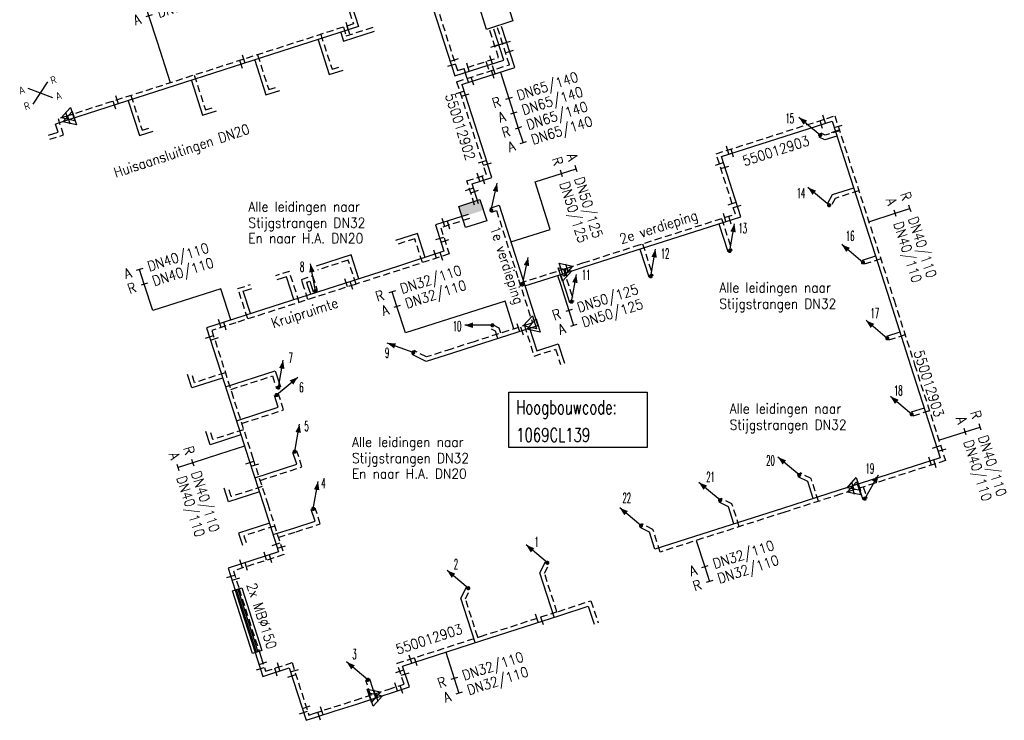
# Model space of a CAD drawing. Header units: millimetres. Extents: x 0 to 118212815, y 0 to 488348790.
# Tile 16 of 143: x 114782233 to 114871092, y 485715345 to 485778570. Entities that reach past the tile are written whole.
import ezdxf
from ezdxf.enums import TextEntityAlignment as Align

# ---------------------------------------------------------------- set-up
doc = ezdxf.new("R2010")
doc.units = ezdxf.units.MM
doc.header["$LTSCALE"] = 200
doc.linetypes.add('HIDDEN2', pattern=[4.7625, 3.175, -1.5875])
for name, color, linetype in [('WW-C-hoogbouw', 7, 'Continuous'), ('WW-C-KAST', 7, 'Continuous'), ('WW-C-kastWM', 7, 'Continuous'), ('WW-C-mof', 7, 'Continuous'), ('WW-C-stijgstrang', 7, 'Continuous'), ('WW-C-VERLOOP', 7, 'Continuous'), ('WW-I-diam', 7, 'Continuous'), ('WW-I-info', 7, 'Continuous'), ('WW-I-leidingkruis', 7, 'Continuous'), ('WW-I-mantelbuis', 7, 'Continuous'), ('WW-L-aanvoer', 3, 'Continuous'), ('WW-L-mantelbuis', 3, 'Continuous'), ('WW-L-retour', 3, 'HIDDEN2')]:
    doc.layers.add(name, color=color, linetype=linetype)
doc.styles.add('DIN17', font='ROMANS.SHX', dxfattribs={"width": 0.9})
doc.styles.add('ISOCP', font='ISOCP.SHX')

# ---------------------------------------------------------------- blocks, each defined once
blk = doc.blocks.new('LR-mof')
at = {"color": 0, "linetype": 'ByBlock', "lineweight": -2}
blk.add_line((0, -0.75), (0, 0.75), dxfattribs=at)
blk = doc.blocks.new('LR-ldkruis')
at = {"color": 0, "linetype": 'ByBlock', "lineweight": -2}
for p, q in [((2.5, 2), (-2.5, -2)), ((-2.5, 2), (2.5, -2))]:
    blk.add_line(p, q, dxfattribs=at)
at = {"color": 0, "linetype": 'ByBlock', "lineweight": -2, "style": 'ISOCP'}
for tag, p in [('*1', (-4, 2)), ('*3', (4, 2)), ('*2', (-4, -2)), ('*4', (4, -2))]:
    blk.add_attdef(tag, text='', height=1.8, dxfattribs=at).set_placement(p, align=Align.MIDDLE)
blk = doc.blocks.new('LR-VERL')
at = {"color": 0, "linetype": 'ByBlock', "lineweight": -2}
blk.add_lwpolyline([(1.08, 0), (-1.08, -1.25), (-1.08, 1.25)], close=True, dxfattribs=at)
blk = doc.blocks.new('LR-DIAB2')
at = {"color": 0, "linetype": 'Continuous', "lineweight": -3}
blk.add_line((0, 5), (0, 7.8), dxfattribs=at)
at = {"color": 0, "lineweight": -3}
blk.add_line((0, 0), (0, 5), dxfattribs=at)
for points in [[(0.61, 7.8), (0, 7.8), (-0.61, 7.8)], [(0.61, 5), (0, 5), (-0.61, 5)]]:
    blk.add_lwpolyline(points, dxfattribs=at)
at = {"color": 1, "lineweight": -3, "style": 'DIN17', "width": 0.9}
for tag, p in [('*1', (-1.61, 7.8)), ('*2', (-1.61, 5.02))]:
    blk.add_attdef(tag, text='', height=1.8, dxfattribs=at).set_placement(p, align=Align.MIDDLE_RIGHT)
for tag, p in [('*11', (1.61, 7.8)), ('*12', (1.61, 5))]:
    blk.add_attdef(tag, text='', height=1.8, dxfattribs=at).set_placement(p, align=Align.MIDDLE_LEFT)
blk = doc.blocks.new('LR-styg')
at = {"color": 0, "lineweight": -3}
blk.add_line((0, 0), (2.5, 4.33), dxfattribs=at)
at = {"color": 0, "lineweight": -3, "const_width": 0.375}
blk.add_lwpolyline([(-0.19, 0, 1), (0.19, 0, 1)], format="xyb", close=True, dxfattribs=at)
at = {"color": 0, "lineweight": -3}
blk.add_solid([(2.5, 4.33), (1.32, 3.28), (2.18, 2.78)], dxfattribs=at)
at = {"color": 7, "linetype": 'ByBlock', "lineweight": -2, "style": 'DIN17', "width": 0.5}
blk.add_attdef('*1', text='', height=1.8, dxfattribs=at).set_placement((0, -2.5), align=Align.MIDDLE)
blk = doc.blocks.new('LR-DIAO2')
at = {"color": 0, "lineweight": -3}
blk.add_line((0, 0), (0, -5), dxfattribs=at)
at = {"color": 0, "linetype": 'Continuous', "lineweight": -3}
blk.add_line((0, -5), (0, -7.8), dxfattribs=at)
at = {"color": 0, "lineweight": -3}
for points in [[(0.61, -5), (0, -5), (-0.61, -5)], [(0.61, -7.8), (0, -7.8), (-0.61, -7.8)]]:
    blk.add_lwpolyline(points, dxfattribs=at)
at = {"color": 1, "lineweight": -3, "style": 'DIN17', "width": 0.9}
for tag, p in [('*1', (-1.61, -5)), ('*2', (-1.61, -7.78))]:
    blk.add_attdef(tag, text='', height=1.8, dxfattribs=at).set_placement(p, align=Align.MIDDLE_RIGHT)
for tag, p in [('*11', (1.61, -5)), ('*12', (1.61, -7.8))]:
    blk.add_attdef(tag, text='', height=1.8, dxfattribs=at).set_placement(p, align=Align.MIDDLE_LEFT)
blk = doc.blocks.new('LR-DIAO4')
at = {"color": 0, "lineweight": -3}
blk.add_line((0, 0), (0, -5), dxfattribs=at)
at = {"color": 0, "linetype": 'Continuous', "lineweight": -3}
for p, q in [((0, -5), (0, -7.8)), ((0, -7.8), (0, -10.6)), ((0, -10.6), (0, -13.4))]:
    blk.add_line(p, q, dxfattribs=at)
at = {"color": 0, "lineweight": -3}
for points in [[(0.61, -5), (0, -5), (-0.61, -5)], [(0.61, -7.8), (0, -7.8), (-0.61, -7.8)], [(0.61, -10.6), (0, -10.6), (-0.61, -10.6)], [(0.61, -13.4), (0, -13.4), (-0.61, -13.4)]]:
    blk.add_lwpolyline(points, dxfattribs=at)
at = {"color": 1, "lineweight": -3, "style": 'DIN17', "width": 0.9}
for tag, p in [('*1', (-1.61, -5)), ('*2', (-1.61, -7.78)), ('*3', (-1.61, -10.58)), ('*4', (-1.61, -13.38))]:
    blk.add_attdef(tag, text='', height=1.8, dxfattribs=at).set_placement(p, align=Align.MIDDLE_RIGHT)
for tag, p in [('*11', (1.61, -5)), ('*12', (1.61, -7.8)), ('*13', (1.61, -10.6)), ('*14', (1.61, -13.4))]:
    blk.add_attdef(tag, text='', height=1.8, dxfattribs=at).set_placement(p, align=Align.MIDDLE_LEFT)
blk = doc.blocks.new('LR-hoogb')
at = {"color": 0, "linetype": 'ByBlock', "lineweight": -3}
blk.add_lwpolyline([(-12.5, 5), (12.5, 5), (12.5, -5), (-12.5, -5)], close=True, dxfattribs=at)
at = {"color": 7, "linetype": 'Continuous', "lineweight": -3, "style": 'DIN17', "width": 0.7}
blk.add_text('Hoogbouwcode:', height=2.5, dxfattribs=at).set_placement((-11.15, 1))
at = {"color": 0, "linetype": 'ByBlock', "lineweight": -3, "style": 'DIN17', "width": 0.7}
for tag, p in [('*1', (-11.15, -4)), ('*2', (-11.15, -9))]:
    blk.add_attdef(tag, p, '', height=2.5, dxfattribs=at)
blk = doc.blocks.new('LR-kast')
at = {"color": 0, "linetype": 'ByBlock', "lineweight": -3}
blk.add_lwpolyline([(-2.5, 2), (2.5, 2), (2.5, -2), (-2.5, -2)], close=True, dxfattribs=at)
at = {"color": 7, "linetype": 'ByBlock', "lineweight": -3, "style": 'DIN17', "width": 0.7}
for tag, p in [('*1', (0, 5)), ('*2', (0, -5))]:
    blk.add_attdef(tag, text='', height=2.5, dxfattribs=at).set_placement(p, align=Align.MIDDLE)
at = {"color": 0, "linetype": 'ByBlock', "lineweight": -2, "style": 'DIN17', "width": 0.3, "flags": 1}
for tag, p in [('OCODE', (5, 1.25)), ('NCODE', (10, 1.25)), ('BC', (15, 1.25)), ('RK', (20, 1.25)), ('ST', (5, -1.25)), ('VCODE', (10, -1.25)), ('NIVO', (15, -1.25)), ('IMM', (20, -1.25))]:
    blk.add_attdef(tag, text='', height=1.8, dxfattribs=at).set_placement(p, align=Align.MIDDLE)
blk = doc.blocks.new('LR-kastWM')
at = {"color": 0, "linetype": 'ByBlock', "lineweight": -3}
blk.add_lwpolyline([(-2, 2), (2, 2), (2, -2), (-2, -2)], close=True, dxfattribs=at)
at = {"color": 0}
blk.add_solid([(-2, -2), (0, -2), (-2, 2), (0, 2)], dxfattribs=at)
at = {"color": 7, "linetype": 'ByBlock', "lineweight": -3, "style": 'DIN17', "width": 0.7}
for tag, p in [('*1', (0, 5)), ('*2', (0, -5))]:
    blk.add_attdef(tag, text='', height=2.5, dxfattribs=at).set_placement(p, align=Align.MIDDLE)
at = {"color": 0, "linetype": 'ByBlock', "lineweight": -2, "style": 'DIN17', "width": 0.3, "flags": 1}
for tag, p in [('OCODE', (4.5, 1.25)), ('NCODE', (9.5, 1.25)), ('BC', (14.5, 1.25)), ('RK', (19.5, 1.25)), ('ST', (4.5, -1.25)), ('VCODE', (9.5, -1.25)), ('NIVO', (14.5, -1.25)), ('IMM', (19.5, -1.25))]:
    blk.add_attdef(tag, text='', height=1.8, dxfattribs=at).set_placement(p, align=Align.MIDDLE)
blk = doc.blocks.new('LR-hyp')
at = {"color": 7, "linetype": 'ByBlock', "lineweight": -3, "style": 'DIN17', "width": 0.9}
blk.add_attdef('*1', text='', height=1.8, dxfattribs=at).set_placement((0, 0), align=Align.MIDDLE)
at = {"color": 7, "linetype": 'ByBlock', "lineweight": -2, "style": 'DIN17', "width": 0.9, "flags": 1}
blk.add_attdef('*2', text='', height=1.8, dxfattribs=at).set_placement((0, -5), align=Align.MIDDLE)

msp = doc.modelspace()

# ---------------------------------------------------------------- linework, layer by layer
at = {"layer": 'WW-I-diam'}
msp.add_line((114795839, 485772877), (114794664, 485776528), dxfattribs=at)
at = {"layer": 'WW-I-diam', "lineweight": -3}
for p, q in [((114830108, 485759650), (114828740, 485763932)), ((114826566, 485758516), (114830108, 485759650)), ((114830782, 485755493), (114831037, 485754697)), ((114800381, 485754288), (114794236, 485752316)), ((114801284, 485751474), (114800381, 485754288)), ((114826034, 485753183), (114817041, 485750297)), ((114826841, 485750667), (114826034, 485753183)), ((114802526, 485740079), (114800253, 485739347))]:
    msp.add_line(p, q, dxfattribs=at)
at = {"layer": 'WW-L-aanvoer', "lineweight": -3}
for p, q in [((114811122, 485805789), (114821499, 485773495)), ((114845567, 485766220), (114855552, 485769411)), ((114855552, 485769411), (114860781, 485753134)), ((114854903, 485767727), (114854393, 485767979)), ((114855983, 485768070), (114854903, 485767727)), ((114847305, 485760782), (114845567, 485766220)), ((114857490, 485763380), (114855561, 485762760)), ((114855561, 485762760), (114855114, 485761915)), ((114824703, 485761569), (114825505, 485761826)), ((114825505, 485761826), (114827610, 485755250)), ((114822712, 485760993), (114819758, 485760043)), ((114839681, 485758346), (114847305, 485760782)), ((114819758, 485760043), (114820520, 485757674)), ((114845336, 485760153), (114846134, 485757638)), ((114818131, 485759280), (114816140, 485758639)), ((114818826, 485757123), (114818131, 485759280)), ((114837869, 485757758), (114839681, 485758346)), ((114812137, 485757348), (114809002, 485756339)), ((114812832, 485755188), (114812137, 485757348)), ((114820520, 485757674), (114816425, 485756342)), ((114833184, 485756261), (114837869, 485757758)), ((114838199, 485757865), (114838998, 485755350)), ((114859465, 485757231), (114858275, 485756849)), ((114816425, 485756342), (114812395, 485755048)), ((114831536, 485755734), (114833184, 485756261)), ((114806318, 485755378), (114805449, 485755099)), ((114806985, 485753305), (114806318, 485755378)), ((114827834, 485754551), (114831536, 485755734)), ((114831052, 485755580), (114831555, 485754006)), ((114812395, 485755048), (114804224, 485752415)), ((114808142, 485754880), (114808420, 485754970)), ((114808244, 485754561), (114808142, 485754880)), ((114808493, 485753790), (114808244, 485754561)), ((114808420, 485754970), (114808730, 485754005)), ((114827610, 485755250), (114828988, 485750957)), ((114802411, 485754067), (114803174, 485754313)), ((114803063, 485752043), (114802411, 485754067)), ((114831555, 485754006), (114831857, 485753060)), ((114860781, 485753134), (114862630, 485747351)), ((114804224, 485752415), (114801627, 485751584)), ((114801627, 485751584), (114799095, 485750771)), ((114828988, 485750957), (114828510, 485750804)), ((114799095, 485750771), (114800978, 485744887)), ((114828510, 485750804), (114823350, 485749148)), ((114825186, 485750466), (114824810, 485750656)), ((114825398, 485749805), (114825186, 485750466)), ((114828254, 485750722), (114828907, 485748686)), ((114861664, 485750372), (114860475, 485749990)), ((114823350, 485749148), (114821289, 485748487)), ((114828907, 485748686), (114830835, 485749304)), ((114830835, 485749304), (114831390, 485747579)), ((114818915, 485747725), (114817667, 485748367)), ((114821289, 485748487), (114818915, 485747725)), ((114862630, 485747351), (114865300, 485739031)), ((114797763, 485745333), (114797368, 485746561)), ((114800796, 485745452), (114805278, 485746892)), ((114805278, 485746892), (114805761, 485745436)), ((114800548, 485746230), (114797763, 485745333)), ((114800978, 485744887), (114802910, 485738886)), ((114805573, 485743597), (114805234, 485744652)), ((114801785, 485742380), (114805573, 485743597)), ((114863858, 485743523), (114862672, 485743142)), ((114799419, 485740196), (114799024, 485741421)), ((114802200, 485741092), (114799419, 485740196)), ((114807230, 485738456), (114806891, 485739511)), ((114802910, 485738886), (114804251, 485734744)), ((114803443, 485737239), (114807230, 485738456)), ((114865300, 485739031), (114857412, 485736501)), ((114853346, 485736891), (114852499, 485737327)), ((114853840, 485735355), (114853346, 485736891)), ((114857877, 485736650), (114858316, 485735285)), ((114801073, 485735053), (114800677, 485736281)), ((114803860, 485735951), (114801073, 485735053)), ((114856185, 485736108), (114851071, 485734467)), ((114857412, 485736501), (114856185, 485736108)), ((114846202, 485734601), (114845357, 485735036)), ((114804251, 485734744), (114805595, 485730539)), ((114808886, 485733312), (114808546, 485734371)), ((114851071, 485734467), (114843783, 485732130)), ((114846695, 485733064), (114846202, 485734601)), ((114804769, 485733122), (114801985, 485732225)), ((114807057, 485732724), (114808886, 485733312)), ((114801985, 485732225), (114802334, 485731141)), ((114805097, 485732098), (114807057, 485732724)), ((114839065, 485732311), (114838215, 485732745)), ((114839557, 485730774), (114839065, 485732311)), ((114843783, 485732130), (114839557, 485730774)), ((114805595, 485730539), (114801042, 485729079)), ((114829184, 485728653), (114829688, 485729645)), ((114801042, 485729079), (114801669, 485727100)), ((114830472, 485724655), (114829184, 485728653)), ((114801669, 485727100), (114802246, 485725280)), ((114822043, 485726354), (114822551, 485727346)), ((114822641, 485724491), (114822043, 485726354)), ((114802246, 485725280), (114803482, 485721459)), ((114830965, 485724815), (114833546, 485725653)), ((114833546, 485725653), (114834068, 485724028)), ((114823332, 485722356), (114822641, 485724491)), ((114823946, 485722554), (114830965, 485724815)), ((114816788, 485720244), (114823946, 485722554)), ((114803482, 485721459), (114803662, 485720900)), ((114803662, 485720900), (114804181, 485719302)), ((114804181, 485719302), (114806564, 485720069)), ((114806564, 485720069), (114808079, 485715345)), ((114817403, 485718355), (114816788, 485720244)), ((114814379, 485717370), (114813838, 485719054)), ((114815600, 485717768), (114817403, 485718355)), ((114812654, 485716808), (114814456, 485717395)), ((114814456, 485717395), (114815600, 485717768)), ((114810715, 485716188), (114812654, 485716808)), ((114808079, 485715345), (114808959, 485715626)), ((114808959, 485715626), (114810715, 485716188))]:
    msp.add_line(p, q, dxfattribs=at)
at = {"layer": 'WW-L-aanvoer'}
for p, q in [((114811887, 485780855), (114812824, 485777942)), ((114812824, 485777942), (114786652, 485769523)), ((114811455, 485776635), (114814250, 485777533)), ((114825925, 485774918), (114825022, 485777726)), ((114826905, 485774257), (114825718, 485777950)), ((114809166, 485776766), (114810175, 485773628)), ((114811202, 485777420), (114811455, 485776635)), ((114803450, 485774927), (114804460, 485771787)), ((114821499, 485773495), (114825925, 485774918)), ((114810175, 485773628), (114811417, 485774027)), ((114822145, 485772726), (114826905, 485774257)), ((114797736, 485773089), (114798745, 485769953)), ((114804460, 485771787), (114805706, 485772188)), ((114822145, 485772726), (114824452, 485765541)), ((114792026, 485771251), (114793033, 485768119)), ((114786652, 485769523), (114785477, 485769145)), ((114798745, 485769953), (114799993, 485770354)), ((114785712, 485768417), (114785477, 485769145)), ((114784841, 485768137), (114785712, 485768417)), ((114793033, 485768119), (114794280, 485768519)), ((114824832, 485764336), (114824452, 485765541)), ((114823067, 485763770), (114824832, 485764336)), ((114823647, 485761963), (114823067, 485763770))]:
    msp.add_line(p, q, dxfattribs=at)
at = {"layer": 'WW-L-mantelbuis', "lineweight": -3}
for points in [[(114801907, 485727177), (114803720, 485721535), (114803244, 485721382), (114801431, 485727024)], [(114803605, 485721499), (114801793, 485727140), (114802269, 485727293), (114804081, 485721652)]]:
    msp.add_lwpolyline(points, close=True, dxfattribs=at)
at = {"layer": 'WW-L-retour', "lineweight": -3}
for p, q in [((114811368, 485806267), (114821744, 485773973)), ((114845089, 485766467), (114855798, 485769889)), ((114855798, 485769889), (114861143, 485753250)), ((114854934, 485768136), (114854561, 485768320)), ((114856229, 485768546), (114854934, 485768136)), ((114846827, 485761028), (114845089, 485766467)), ((114855824, 485762446), (114855450, 485761737)), ((114857968, 485763134), (114855824, 485762446)), ((114824819, 485761207), (114825259, 485761348)), ((114825259, 485761348), (114827248, 485755134)), ((114839565, 485758707), (114846827, 485761028)), ((114822828, 485760631), (114820236, 485759798)), ((114820236, 485759798), (114820998, 485757430)), ((114845583, 485760631), (114846496, 485757753)), ((114817886, 485758802), (114816257, 485758277)), ((114818581, 485756644), (114817886, 485758802)), ((114833068, 485756623), (114837753, 485758120)), ((114837753, 485758120), (114839565, 485758707)), ((114838446, 485758345), (114839360, 485755464)), ((114820998, 485757430), (114816542, 485755981)), ((114811891, 485756870), (114809118, 485755977)), ((114812587, 485754711), (114811891, 485756870)), ((114831623, 485756161), (114833068, 485756623)), ((114859943, 485756985), (114858392, 485756487)), ((114806563, 485755857), (114805333, 485755460)), ((114807464, 485753060), (114806563, 485755857)), ((114807664, 485755126), (114808666, 485755448)), ((114808666, 485755448), (114809092, 485754121)), ((114816542, 485755981), (114812512, 485754686)), ((114827356, 485754797), (114831623, 485756161)), ((114831298, 485756057), (114831917, 485754122)), ((114801932, 485754313), (114803058, 485754675)), ((114812512, 485754686), (114804341, 485752053)), ((114807883, 485754444), (114807664, 485755126)), ((114808248, 485753312), (114807883, 485754444)), ((114827248, 485755134), (114828510, 485751203)), ((114802817, 485751566), (114801932, 485754313)), ((114831917, 485754122), (114832219, 485753176)), ((114861143, 485753250), (114862991, 485747466)), ((114804341, 485752053), (114801743, 485751222)), ((114801743, 485751222), (114799572, 485750526)), ((114828176, 485751096), (114823234, 485749510)), ((114825499, 485750734), (114824982, 485750995)), ((114827776, 485750967), (114828661, 485748208)), ((114828510, 485751203), (114828176, 485751096)), ((114799572, 485750526), (114801339, 485745003)), ((114825643, 485750283), (114825499, 485750734)), ((114862142, 485750126), (114860591, 485749628)), ((114823234, 485749510), (114821173, 485748849)), ((114818948, 485748135), (114817841, 485748705)), ((114821173, 485748849), (114818948, 485748135)), ((114828661, 485748208), (114830590, 485748826)), ((114830590, 485748826), (114831028, 485747463)), ((114862991, 485747466), (114865778, 485738785)), ((114798008, 485745812), (114797730, 485746677)), ((114800794, 485746709), (114798008, 485745812)), ((114801274, 485745207), (114805050, 485746420)), ((114805050, 485746420), (114805405, 485745302)), ((114801339, 485745003), (114803272, 485739003)), ((114806051, 485743352), (114805596, 485744769)), ((114802263, 485742135), (114806051, 485743352)), ((114864336, 485743277), (114862788, 485742780)), ((114799664, 485740674), (114799386, 485741538)), ((114802445, 485741570), (114799664, 485740674)), ((114807708, 485738210), (114807253, 485739627)), ((114803272, 485739003), (114804612, 485734860)), ((114865778, 485738785), (114857435, 485736109)), ((114803922, 485736994), (114807708, 485738210)), ((114853660, 485737157), (114852673, 485737665)), ((114854318, 485735110), (114853660, 485737157)), ((114801318, 485735531), (114801039, 485736397)), ((114804105, 485736429), (114801318, 485735531)), ((114857435, 485736109), (114856301, 485735746)), ((114858356, 485736405), (114858678, 485735402)), ((114846516, 485734866), (114845531, 485735374)), ((114847173, 485732818), (114846516, 485734866)), ((114856301, 485735746), (114851187, 485734105)), ((114804612, 485734860), (114806073, 485730294)), ((114809364, 485733066), (114808908, 485734487)), ((114851187, 485734105), (114843899, 485731768)), ((114805247, 485732877), (114802463, 485731980)), ((114805574, 485731852), (114807173, 485732362)), ((114807173, 485732362), (114809364, 485733066)), ((114839378, 485732577), (114838388, 485733084)), ((114840035, 485730529), (114839378, 485732577)), ((114802463, 485731980), (114802696, 485731258)), ((114843899, 485731768), (114840035, 485730529)), ((114806073, 485730294), (114801518, 485728833)), ((114801518, 485728833), (114802031, 485727217)), ((114829594, 485728621), (114830027, 485729472)), ((114830717, 485725134), (114829594, 485728621)), ((114802031, 485727217), (114802608, 485725396)), ((114822453, 485726321), (114822889, 485727173)), ((114823003, 485724608), (114822453, 485726321)), ((114830848, 485725176), (114833791, 485726133)), ((114833791, 485726133), (114834430, 485724145)), ((114802608, 485725396), (114803843, 485721575)), ((114823829, 485722916), (114830848, 485725176)), ((114823576, 485722834), (114823003, 485724608)), ((114816308, 485720488), (114823829, 485722916)), ((114803843, 485721575), (114804024, 485721017)), ((114804024, 485721017), (114804426, 485719780)), ((114804426, 485719780), (114806809, 485720547)), ((114806809, 485720547), (114808325, 485715823)), ((114816924, 485718598), (114816308, 485720488)), ((114813901, 485717614), (114813476, 485718938)), ((114814295, 485717742), (114815483, 485718129)), ((114815483, 485718129), (114816924, 485718598)), ((114810599, 485716550), (114812537, 485717170)), ((114812537, 485717170), (114814295, 485717742)), ((114808843, 485715988), (114810599, 485716550)), ((114808325, 485715823), (114808843, 485715988))]:
    msp.add_line(p, q, dxfattribs=at)
at = {"layer": 'WW-L-retour'}
for p, q in [((114811409, 485781101), (114812346, 485778188)), ((114812346, 485778188), (114786494, 485769871)), ((114811447, 485777899), (114811700, 485777113)), ((114811700, 485777113), (114814134, 485777895)), ((114825447, 485775164), (114824661, 485777610)), ((114826427, 485774502), (114825356, 485777833)), ((114809411, 485777244), (114810421, 485774106)), ((114803696, 485775405), (114804706, 485772265)), ((114821744, 485773973), (114825447, 485775164)), ((114810421, 485774106), (114811301, 485774388)), ((114821667, 485772972), (114826427, 485774502)), ((114797982, 485773567), (114798991, 485770431)), ((114804706, 485772265), (114805590, 485772549)), ((114821667, 485772972), (114823987, 485765753)), ((114792271, 485771730), (114793279, 485768597)), ((114798991, 485770431), (114799877, 485770715)), ((114786494, 485769871), (114785723, 485769623)), ((114786190, 485768171), (114785723, 485769623)), ((114793279, 485768597), (114794164, 485768881)), ((114784957, 485767775), (114786190, 485768171)), ((114824356, 485764582), (114823987, 485765753)), ((114822589, 485764016), (114824356, 485764582)), ((114823285, 485761847), (114822589, 485764016))]:
    msp.add_line(p, q, dxfattribs=at)

# ---------------------------------------------------------------- block references
at = {"layer": 'WW-C-hoogbouw', "linetype": 'Continuous', "lineweight": -3}
ref = msp.add_blockref('LR-hoogb', (114832619, 485742471), dxfattribs=dict(at, xscale=500, yscale=500, zscale=500))
ref.add_attrib('*1', '1069CL139', (114827044, 485740471), dxfattribs={"layer": '0', "color": 7, "linetype": 'ByBlock', "lineweight": -3, "height": 1250, "style": 'DIN17', "width": 0.7})
at = {"layer": 'WW-C-KAST', "linetype": 'Continuous'}
ref = msp.add_blockref('LR-kast', (114825255, 485779028), dxfattribs=dict(at, xscale=500.0000000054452, yscale=500.0000000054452, zscale=500.0000000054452, rotation=17.81277798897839))
ref.add_attrib('*1', 'RK3956', dxfattribs={"layer": '0', "color": 7, "linetype": 'ByBlock', "lineweight": -3, "height": 1250, "rotation": 17.81278, "style": 'DIN17', "width": 0.65}).set_placement((114824490, 485781408), align=Align.MIDDLE)
at = {"layer": 'WW-C-kastWM', "linetype": 'Continuous', "xscale": 500.0000000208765, "yscale": 500.0000000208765, "zscale": 500.0000000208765, "rotation": 287.7831652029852}
msp.add_blockref('LR-kastWM', (114823126, 485761072), dxfattribs=at)
at = {"layer": 'WW-C-mof'}
for p, xscale, yscale, zscale, rotation in [((114811772, 485778003), 499.9999999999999, 499.9999999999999, 499.9999999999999, 197.8331977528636), ((114811872, 485777636), 500, 500, 500, 197.8331977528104), ((114821438, 485774925), 500, 500, 500, 107.8127999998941), ((114821193, 485774447), 499.9999999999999, 499.9999999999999, 499.9999999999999, 107.8128000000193), ((114822451, 485773801), 500, 500, 500, 17.8217554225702), ((114822696, 485774279), 500.0000000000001, 500.0000000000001, 500.0000000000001, 17.82175542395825), ((114822619, 485773278), 500.0000000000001, 500.0000000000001, 500.0000000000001, 17.82175542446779), ((114823097, 485773032), 500, 500, 500, 17.82175542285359), ((114821973, 485772020), 500, 500, 500, 287.8217554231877), ((114822451, 485771774), 500.0000000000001, 500.0000000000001, 500.0000000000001, 287.8217554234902), ((114786494, 485769871), 500, 500, 500, 197.8332), ((114786652, 485769523), 500, 500, 500, 197.8332)]:
    msp.add_blockref('LR-mof', p, dxfattribs=dict(at, xscale=xscale, yscale=yscale, zscale=zscale, rotation=rotation))
at = {"layer": 'WW-C-mof', "linetype": 'Continuous'}
for p, xscale, yscale, zscale, rotation in [((114826174, 485776532), 499.9999999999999, 499.9999999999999, 499.9999999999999, 287.8218), ((114825110, 485776213), 499.9999999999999, 499.9999999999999, 499.9999999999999, 287.8218), ((114825483, 485776293), 499.9999999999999, 499.9999999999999, 499.9999999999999, 287.8218), ((114825814, 485776409), 499.9999999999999, 499.9999999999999, 499.9999999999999, 287.8218), ((114826441, 485775701), 499.9999999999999, 499.9999999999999, 499.9999999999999, 287.8218), ((114802213, 485774529), 500, 500, 500, 17.8332), ((114802466, 485775009), 500, 500, 500, 17.8332), ((114824779, 485774949), 500, 500, 500, 17.8218), ((114824458, 485774446), 500, 500, 500, 17.8218), ((114824933, 485773623), 499.9999999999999, 499.9999999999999, 499.9999999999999, 17.82180000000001), ((114825023, 485774051), 499.9999999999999, 499.9999999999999, 499.9999999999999, 17.82180000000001), ((114791035, 485771332), 500, 500, 500, 17.8332), ((114790791, 485770854), 500, 500, 500, 17.8332), ((114823987, 485765753), 500, 500, 500, 287.8151), ((114824452, 485765542), 500.0000000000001, 500.0000000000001, 500.0000000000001, 287.7995), ((114823644, 485764354), 500.0000000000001, 500.0000000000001, 500.0000000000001, 17.7832), ((114824092, 485764099), 500.0000000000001, 500.0000000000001, 500.0000000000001, 17.7832), ((114822828, 485763271), 500, 500, 500, 287.7832), ((114823291, 485763072), 500, 500, 500, 287.7832)]:
    msp.add_blockref('LR-mof', p, dxfattribs=dict(at, xscale=xscale, yscale=yscale, zscale=zscale, rotation=rotation))
at = {"layer": 'WW-C-mof', "linetype": 'Continuous', "lineweight": -3}
for p, xscale, yscale, zscale, rotation in [((114854840, 485769582), 499.9999999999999, 499.9999999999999, 499.9999999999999, 17.7217), ((114854578, 485769100), 499.9999999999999, 499.9999999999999, 499.9999999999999, 17.7217), ((114856103, 485768941), 500.0000000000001, 500.0000000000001, 500.0000000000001, 287.81), ((114855840, 485768514), 500.0000000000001, 500.0000000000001, 500.0000000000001, 287.81), ((114846122, 485766796), 499.9999999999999, 499.9999999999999, 499.9999999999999, 17.7217), ((114846541, 485766532), 499.9999999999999, 499.9999999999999, 499.9999999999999, 17.7217), ((114845381, 485765554), 500, 500, 500, 287.7217000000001), ((114845877, 485765249), 500, 500, 500, 287.7217000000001), ((114846525, 485761974), 500, 500, 500, 287.7217000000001), ((114847002, 485761731), 500, 500, 500, 287.7217000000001), ((114845861, 485760720), 499.9999999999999, 499.9999999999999, 499.9999999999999, 17.7222), ((114846336, 485760472), 499.9999999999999, 499.9999999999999, 499.9999999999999, 17.7222), ((114820480, 485760275), 500, 500, 500, 17.8218), ((114820948, 485760026), 500, 500, 500, 17.8218), ((114820145, 485758840), 499.9999999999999, 499.9999999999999, 499.9999999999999, 287.8218), ((114820616, 485758618), 499.9999999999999, 499.9999999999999, 499.9999999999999, 287.8218), ((114819728, 485757417), 500.0000000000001, 500.0000000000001, 500.0000000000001, 18.0158), ((114820292, 485757200), 500.0000000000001, 500.0000000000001, 500.0000000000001, 18.0158), ((114811692, 485754821), 499.9999999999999, 499.9999999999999, 499.9999999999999, 17.8628), ((114812180, 485754579), 499.9999999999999, 499.9999999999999, 499.9999999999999, 17.8628), ((114800290, 485751155), 500, 500, 500, 17.7925), ((114800765, 485750908), 500, 500, 500, 17.7925), ((114799355, 485749956), 500, 500, 500, 287.7442), ((114799815, 485749767), 500, 500, 500, 287.7442), ((114864979, 485740031), 500, 500, 500, 287.7943), ((114865474, 485739733), 500, 500, 500, 287.7943), ((114803002, 485738602), 500, 500, 500, 287.9267), ((114803471, 485738387), 500, 500, 500, 287.9267), ((114864396, 485738741), 500.0000000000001, 500.0000000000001, 500.0000000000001, 17.7832), ((114864841, 485738485), 500.0000000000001, 500.0000000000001, 500.0000000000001, 17.7832), ((114805372, 485731237), 499.9999999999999, 499.9999999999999, 499.9999999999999, 287.7354000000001), ((114804402, 485730157), 500, 500, 500, 17.7784), ((114805850, 485730990), 499.9999999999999, 499.9999999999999, 499.9999999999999, 287.7354000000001), ((114802212, 485729455), 500, 500, 500, 17.7784), ((114802691, 485729209), 500, 500, 500, 17.7784), ((114804881, 485729911), 500, 500, 500, 17.7784), ((114801276, 485728341), 499.9999999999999, 499.9999999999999, 499.9999999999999, 287.5945), ((114801752, 485728097), 499.9999999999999, 499.9999999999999, 499.9999999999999, 287.5945), ((114828908, 485724552), 500.0000000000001, 500.0000000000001, 500.0000000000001, 17.8514), ((114829389, 485724307), 500.0000000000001, 500.0000000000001, 500.0000000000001, 17.8514), ((114817497, 485720872), 500, 500, 500, 17.8897), ((114817978, 485720628), 500, 500, 500, 17.8897), ((114803952, 485720009), 500, 500, 500, 287.9981), ((114804193, 485720497), 500, 500, 500, 287.9981), ((114805361, 485719681), 499.9999999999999, 499.9999999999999, 499.9999999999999, 17.85170000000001), ((114805606, 485720160), 499.9999999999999, 499.9999999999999, 499.9999999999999, 17.85170000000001), ((114807042, 485719822), 499.9999999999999, 499.9999999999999, 499.9999999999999, 287.7873), ((114816540, 485719775), 499.9999999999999, 499.9999999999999, 499.9999999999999, 288.0359), ((114806791, 485719360), 499.9999999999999, 499.9999999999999, 499.9999999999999, 287.7873), ((114817021, 485719527), 499.9999999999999, 499.9999999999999, 499.9999999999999, 288.0359), ((114816205, 485718364), 500, 500, 500, 18.0359), ((114816680, 485718119), 500, 500, 500, 18.0359), ((114808098, 485716530), 499.9999999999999, 499.9999999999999, 499.9999999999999, 287.7873), ((114809505, 485716200), 500, 500, 500, 17.7363), ((114807853, 485716051), 499.9999999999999, 499.9999999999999, 499.9999999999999, 287.7873), ((114809261, 485715723), 500, 500, 500, 17.7363)]:
    msp.add_blockref('LR-mof', p, dxfattribs=dict(at, xscale=xscale, yscale=yscale, zscale=zscale, rotation=rotation))
at = {"layer": 'WW-C-mof', "lineweight": -3}
for p, xscale, yscale, zscale, rotation in [((114831623, 485756161), 499.9999999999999, 499.9999999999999, 499.9999999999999, 17.7217), ((114831536, 485755733), 499.9999999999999, 499.9999999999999, 499.9999999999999, 17.7217), ((114827224, 485750790), 500, 500, 500, 197.7935), ((114827558, 485750498), 500, 500, 500, 197.7935), ((114857412, 485736501), 500.0000000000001, 500.0000000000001, 500.0000000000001, 197.7832), ((114857435, 485736109), 500.0000000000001, 500.0000000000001, 500.0000000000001, 197.7832), ((114814295, 485717742), 500, 500, 500, 18.0359), ((114814456, 485717397), 500, 500, 500, 18.0359)]:
    msp.add_blockref('LR-mof', p, dxfattribs=dict(at, xscale=xscale, yscale=yscale, zscale=zscale, rotation=rotation))
at = {"layer": 'WW-C-stijgstrang', "linetype": 'Continuous', "lineweight": -3}
ref = msp.add_blockref('LR-styg', (114854476, 485768149), dxfattribs=dict(at, xscale=500.0000000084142, yscale=499.9999999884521, zscale=500.0000000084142, rotation=80))
ref.add_attrib('*1', '15', dxfattribs={"layer": '0', "color": 1, "linetype": 'ByBlock', "lineweight": -2, "height": 900, "style": 'DIN17', "width": 0.5}).set_placement((114851734, 485769669), align=Align.MIDDLE)
for p, xscale, yscale, zscale, rotation in [((114824794, 485761370), 500.0000000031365, 500.0000000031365, 500.0000000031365, 17.79347367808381), ((114827595, 485754673), 499.999999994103, 499.999999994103, 499.999999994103, 17.72171183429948)]:
    msp.add_blockref('LR-styg', p, dxfattribs=dict(at, xscale=xscale, yscale=yscale, zscale=zscale, rotation=rotation))
ref = msp.add_blockref('LR-styg', (114855283, 485761826), dxfattribs=dict(at, xscale=500.000000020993, yscale=499.9999999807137, zscale=500, rotation=80))
ref.add_attrib('*1', '14', dxfattribs={"layer": '0', "color": 1, "linetype": 'ByBlock', "lineweight": -2, "height": 900, "style": 'DIN17', "width": 0.5}).set_placement((114852742, 485762924), align=Align.MIDDLE)
ref = msp.add_blockref('LR-styg', (114846307, 485757699), dxfattribs=dict(at, xscale=500, yscale=500, zscale=500, rotation=20))
ref.add_attrib('*1', '13', dxfattribs={"layer": '0', "color": 1, "linetype": 'ByBlock', "lineweight": -2, "height": 900, "style": 'DIN17', "width": 0.5}).set_placement((114847483, 485759743), align=Align.MIDDLE)
ref = msp.add_blockref('LR-styg', (114858333, 485756668), dxfattribs=dict(at, xscale=500.0000000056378, yscale=500.0000000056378, zscale=500.0000000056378, rotation=80))
ref.add_attrib('*1', '16', dxfattribs={"layer": '0', "color": 1, "linetype": 'ByBlock', "lineweight": -2, "height": 900, "style": 'DIN17', "width": 0.5}).set_placement((114857187, 485759061), align=Align.MIDDLE)
ref = msp.add_blockref('LR-styg', (114839180, 485755406), dxfattribs=dict(at, xscale=500.0000000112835, yscale=500.0000000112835, zscale=500, rotation=20))
ref.add_attrib('*1', '12', dxfattribs={"layer": '0', "color": 1, "linetype": 'ByBlock', "lineweight": -2, "height": 900, "style": 'DIN17', "width": 0.5}).set_placement((114840474, 485757457), align=Align.MIDDLE)
ref = msp.add_blockref('LR-styg', (114808915, 485754067), dxfattribs=dict(at, xscale=499.9999999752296, yscale=499.9999999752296, zscale=500, rotation=40))
ref.add_attrib('*1', '8', dxfattribs={"layer": '0', "color": 1, "linetype": 'ByBlock', "lineweight": -2, "height": 900, "style": 'DIN17', "width": 0.5}).set_placement((114807723, 485756273), align=Align.MIDDLE)
ref = msp.add_blockref('LR-styg', (114832037, 485753117), dxfattribs=dict(at, xscale=500.0000000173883, yscale=500.0000000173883, zscale=500, rotation=20))
ref.add_attrib('*1', '11', dxfattribs={"layer": '0', "color": 1, "linetype": 'ByBlock', "lineweight": -2, "height": 900, "style": 'DIN17', "width": 0.5}).set_placement((114833341, 485755557), align=Align.MIDDLE)
ref = msp.add_blockref('LR-styg', (114860533, 485749809), dxfattribs=dict(at, xscale=500.000000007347, yscale=500.000000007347, zscale=500.000000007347, rotation=80))
ref.add_attrib('*1', '17', dxfattribs={"layer": '0', "color": 1, "linetype": 'ByBlock', "lineweight": -2, "height": 900, "style": 'DIN17', "width": 0.5}).set_placement((114859413, 485752088), align=Align.MIDDLE)
ref = msp.add_blockref('LR-styg', (114824896, 485750995), dxfattribs=dict(at, xscale=499.9999999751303, yscale=499.9999999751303, zscale=500, rotation=120))
ref.add_attrib('*1', '10', dxfattribs={"layer": '0', "color": 1, "linetype": 'ByBlock', "lineweight": -2, "height": 900, "style": 'DIN17', "width": 0.5}).set_placement((114821703, 485750926), align=Align.MIDDLE)
ref = msp.add_blockref('LR-styg', (114817753, 485748534), dxfattribs=dict(at, xscale=500.0000000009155, yscale=500.0000000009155, zscale=500.0000000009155, rotation=99.99999999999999))
ref.add_attrib('*1', '9', dxfattribs={"layer": '0', "color": 1, "linetype": 'ByBlock', "lineweight": -2, "height": 900, "style": 'DIN17', "width": 0.5}).set_placement((114815391, 485748515), align=Align.MIDDLE)
ref = msp.add_blockref('LR-styg', (114805580, 485745369), dxfattribs=dict(at, xscale=499.9999999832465, yscale=499.9999999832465, zscale=500, rotation=19.99999999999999))
ref.add_attrib('*1', '7', dxfattribs={"layer": '0', "color": 1, "linetype": 'ByBlock', "lineweight": -2, "height": 900, "style": 'DIN17', "width": 0.5}).set_placement((114806689, 485748065), align=Align.MIDDLE)
ref = msp.add_blockref('LR-styg', (114805419, 485744706), dxfattribs=dict(at, xscale=499.9999999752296, yscale=499.9999999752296, zscale=500, rotation=340))
ref.add_attrib('*1', '6', dxfattribs={"layer": '0', "color": 1, "linetype": 'ByBlock', "lineweight": -2, "height": 900, "style": 'DIN17', "width": 0.5}).set_placement((114807656, 485745392), align=Align.MIDDLE)
ref = msp.add_blockref('LR-styg', (114862729, 485742961), dxfattribs=dict(at, xscale=500.0000000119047, yscale=500.0000000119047, zscale=500, rotation=80))
ref.add_attrib('*1', '18', dxfattribs={"layer": '0', "color": 1, "linetype": 'ByBlock', "lineweight": -2, "height": 900, "style": 'DIN17', "width": 0.5}).set_placement((114861526, 485745113), align=Align.MIDDLE)
ref = msp.add_blockref('LR-styg', (114807058, 485739593), dxfattribs=dict(at, xscale=499.9999999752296, yscale=499.9999999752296, zscale=500, rotation=19.99999999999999))
ref.add_attrib('*1', '5', dxfattribs={"layer": '0', "color": 1, "linetype": 'ByBlock', "lineweight": -2, "height": 900, "style": 'DIN17', "width": 0.5}).set_placement((114808120, 485741896), align=Align.MIDDLE)
ref = msp.add_blockref('LR-styg', (114852581, 485737489), dxfattribs=dict(at, xscale=500.0000000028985, yscale=500.0000000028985, zscale=500.0000000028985, rotation=80))
ref.add_attrib('*1', '20', dxfattribs={"layer": '0', "color": 1, "linetype": 'ByBlock', "lineweight": -2, "height": 900, "style": 'DIN17', "width": 0.5}).set_placement((114849993, 485738801), align=Align.MIDDLE)
ref = msp.add_blockref('LR-styg', (114858496, 485735345), dxfattribs=dict(at, xscale=500.0000000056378, yscale=500.0000000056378, zscale=500.0000000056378))
ref.add_attrib('*1', '19', dxfattribs={"layer": '0', "color": 1, "linetype": 'ByBlock', "lineweight": -2, "height": 900, "style": 'DIN17', "width": 0.5}).set_placement((114858964, 485738076), align=Align.MIDDLE)
ref = msp.add_blockref('LR-styg', (114845447, 485735206), dxfattribs=dict(at, xscale=500.0000000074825, yscale=499.9999999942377, zscale=500.0000000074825, rotation=80))
ref.add_attrib('*1', '21', dxfattribs={"layer": '0', "color": 1, "linetype": 'ByBlock', "lineweight": -2, "height": 900, "style": 'DIN17', "width": 0.5}).set_placement((114844581, 485737303), align=Align.MIDDLE)
ref = msp.add_blockref('LR-styg', (114808727, 485734427), dxfattribs=dict(at, xscale=499.9999999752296, yscale=499.9999999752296, zscale=500, rotation=19.99999999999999))
ref.add_attrib('*1', '4', dxfattribs={"layer": '0', "color": 1, "linetype": 'ByBlock', "lineweight": -2, "height": 900, "style": 'DIN17', "width": 0.5}).set_placement((114809640, 485736751), align=Align.MIDDLE)
ref = msp.add_blockref('LR-styg', (114838300, 485732912), dxfattribs=dict(at, xscale=500.000000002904, yscale=500.000000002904, zscale=500.000000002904, rotation=80))
ref.add_attrib('*1', '22', dxfattribs={"layer": '0', "color": 1, "linetype": 'ByBlock', "lineweight": -2, "height": 900, "style": 'DIN17', "width": 0.5}).set_placement((114837019, 485735416), align=Align.MIDDLE)
ref = msp.add_blockref('LR-styg', (114829857, 485729560), dxfattribs=dict(at, xscale=500.0000000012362, yscale=500.0000000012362, zscale=500.0000000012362, rotation=80))
ref.add_attrib('*1', '1', dxfattribs={"layer": '0', "color": 1, "linetype": 'ByBlock', "lineweight": -2, "height": 900, "style": 'DIN17', "width": 0.5}).set_placement((114828899, 485731457), align=Align.MIDDLE)
ref = msp.add_blockref('LR-styg', (114822719, 485727266), dxfattribs=dict(at, xscale=500.0000000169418, yscale=500.0000000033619, zscale=500, rotation=80))
ref.add_attrib('*1', '2', dxfattribs={"layer": '0', "color": 1, "linetype": 'ByBlock', "lineweight": -2, "height": 900, "style": 'DIN17', "width": 0.5}).set_placement((114821610, 485729445), align=Align.MIDDLE)
ref = msp.add_blockref('LR-styg', (114813656, 485719000), dxfattribs=dict(at, xscale=499.9999999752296, yscale=499.9999999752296, zscale=500, rotation=80))
ref.add_attrib('*1', '3', dxfattribs={"layer": '0', "color": 1, "linetype": 'ByBlock', "lineweight": -2, "height": 900, "style": 'DIN17', "width": 0.5}).set_placement((114812440, 485721307), align=Align.MIDDLE)
at = {"layer": 'WW-C-VERLOOP', "linetype": 'Continuous', "xscale": 500, "yscale": 500, "zscale": 500, "rotation": 197.8332}
for p in [(114786494, 485769871), (114786652, 485769523)]:
    msp.add_blockref('LR-VERL', p, dxfattribs=at)
at = {"layer": 'WW-C-VERLOOP', "linetype": 'Continuous', "lineweight": -3}
for p, xscale, yscale, zscale, rotation in [((114831536, 485755733), 499.9999999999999, 499.9999999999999, 499.9999999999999, 17.7217), ((114831623, 485756161), 499.9999999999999, 499.9999999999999, 499.9999999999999, 17.7217), ((114828176, 485751095), 500, 500, 500, 197.7935), ((114828510, 485750804), 500, 500, 500, 197.7935), ((114857412, 485736501), 500.0000000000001, 500.0000000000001, 500.0000000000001, 197.7832), ((114857435, 485736109), 500.0000000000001, 500.0000000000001, 500.0000000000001, 197.7832), ((114814295, 485717742), 500, 500, 500, 18.0359), ((114814456, 485717397), 500, 500, 500, 18.0359)]:
    msp.add_blockref('LR-VERL', p, dxfattribs=dict(at, xscale=xscale, yscale=yscale, zscale=zscale, rotation=rotation))
at = {"layer": 'WW-I-diam', "linetype": 'Continuous', "xscale": 500, "yscale": 500, "zscale": 500, "rotation": 17.83319775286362}
msp.add_blockref('LR-DIAB2', (114794664, 485776528), dxfattribs=at).add_auto_attribs({'*1': 'R', '*11': 'DN32/110', '*2': 'A', '*12': 'DN32/110'})
at = {"layer": 'WW-I-diam', "linetype": 'Continuous', "lineweight": -3}
for name, p, xscale, yscale, zscale, rotation, values in [('LR-DIAO4', (114825611, 485773841), 499.9999999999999, 499.9999999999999, 499.9999999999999, 17.82175542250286, {'*1': 'R', '*11': 'DN65/140', '*2': 'A', '*12': 'DN65/140', '*3': 'R', '*13': 'DN65/140', '*4': 'A', '*14': 'DN65/140'}), ('LR-DIAB2', (114828740, 485763932), 499.9999999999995, 499.9999999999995, 499.9999999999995, 287.7487949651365, {'*1': 'A', '*11': 'DN50/125', '*2': 'R', '*12': 'DN50/125'}), ('LR-DIAB2', (114858867, 485760336), 499.9999999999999, 499.9999999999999, 499.9999999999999, 287.81002004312, {'*1': 'R', '*11': 'DN40/110', '*2': 'A', '*12': 'DN40/110'}), ('LR-DIAB2', (114794236, 485752316), 499.9999999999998, 499.9999999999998, 499.9999999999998, 17.79250199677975, {'*1': 'A', '*11': 'DN40/110', '*2': 'R', '*12': 'DN40/110'}), ('LR-DIAB2', (114817041, 485750297), 500.0000000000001, 500.0000000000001, 500.0000000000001, 17.79347367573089, {'*1': 'R', '*11': 'DN32/110', '*2': 'A', '*12': 'DN32/110'}), ('LR-DIAO2', (114831037, 485754697), 500, 500, 500, 17.72171183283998, {'*1': 'R', '*11': 'DN50/125', '*2': 'A', '*12': 'DN50/125'}), ('LR-DIAB2', (114865189, 485740620), 499.9999999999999, 499.9999999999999, 499.9999999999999, 287.7943263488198, {'*1': 'R', '*11': 'DN40/110', '*2': 'A', '*12': 'DN40/110'}), ('LR-DIAO2', (114800253, 485739347), 500.0000000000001, 500.0000000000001, 500.0000000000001, 287.8543072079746, {'*1': 'R', '*11': 'DN40/110', '*2': 'A', '*12': 'DN40/110'}), ('LR-DIAO2', (114843296, 485731575), 499.9999999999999, 499.9999999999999, 499.9999999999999, 17.78316547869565, {'*1': 'A', '*11': 'DN32/110', '*2': 'R', '*12': 'DN32/110'}), ('LR-DIAO2', (114820680, 485721500), 500.0000000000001, 500.0000000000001, 500.0000000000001, 17.85137194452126, {'*1': 'R', '*11': 'DN32/110', '*2': 'A', '*12': 'DN32/110'})]:
    msp.add_blockref(name, p, dxfattribs=dict(at, xscale=xscale, yscale=yscale, zscale=zscale, rotation=rotation)).add_auto_attribs(values)
at = {"layer": 'WW-I-info', "linetype": 'Continuous'}
for p, xscale, yscale, zscale, rotation, values in [((114822000, 485768913), 500, 500, 500, 287.783165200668, {'*1': '550012902'}), ((114850478, 485766743), 500, 500, 500, 18.0786757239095, {'*1': '550012903'}), ((114864290, 485745741), 499.9999999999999, 499.9999999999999, 499.9999999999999, 287.7943263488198, {'*1': '550012903'}), ((114819181, 485722672), 500, 500, 500, 18.0786757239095, {'*1': '550012903'})]:
    msp.add_blockref('LR-hyp', p, dxfattribs=dict(at, xscale=xscale, yscale=yscale, zscale=zscale, rotation=rotation)).add_auto_attribs(values)
at = {"layer": 'WW-I-leidingkruis', "linetype": 'Continuous'}
ref = msp.add_blockref('LR-ldkruis', (114784077, 485771962), dxfattribs=dict(at, xscale=374.9999999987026, yscale=374.9999999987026, zscale=374.9999999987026, rotation=17.81254480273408))
ref.add_attrib('*1', 'A', dxfattribs={"layer": '0', "color": 1, "linetype": 'ByBlock', "lineweight": -2, "height": 675, "rotation": 17.81255, "style": 'ISOCP'}).set_placement((114782419, 485772217), align=Align.MIDDLE)
ref.add_attrib('*2', 'R', dxfattribs={"layer": '0', "color": 1, "linetype": 'ByBlock', "lineweight": -2, "height": 675, "rotation": 17.81255, "style": 'ISOCP'}).set_placement((114782878, 485770789), align=Align.MIDDLE)
ref.add_attrib('*3', 'R', dxfattribs={"layer": '0', "color": 1, "linetype": 'ByBlock', "lineweight": -2, "height": 675, "rotation": 17.81255, "style": 'ISOCP'}).set_placement((114785276, 485773135), align=Align.MIDDLE)
ref.add_attrib('*4', 'A', dxfattribs={"layer": '0', "color": 1, "linetype": 'ByBlock', "lineweight": -2, "height": 675, "rotation": 17.81255, "style": 'ISOCP'}).set_placement((114785734, 485771707), align=Align.MIDDLE)

# ---------------------------------------------------------------- texts
at = {"layer": 'WW-I-info', "style": 'DIN17', "width": 0.9}
msp.add_text('Huisaansluitingen DN20', height=900, rotation=18.3276, dxfattribs=at).set_placement((114790904, 485764305))
at = {"layer": 'WW-I-info', "lineweight": -3, "style": 'DIN17', "width": 0.9}
for s, p in [('Alle leidingen naar ', (114802873, 485761248)), ('Stijgstrangen DN32', (114802873, 485759791)), ('En naar H.A. DN20', (114802856, 485758391)), ('Alle leidingen naar ', (114845371, 485753944)), ('Stijgstrangen DN32', (114845371, 485752487)), ('Alle leidingen naar ', (114846302, 485743025)), ('Stijgstrangen DN32', (114846302, 485741568)), ('Alle leidingen naar ', (114812222, 485740009)), ('Stijgstrangen DN32', (114812222, 485738552)), ('En naar H.A. DN20', (114812205, 485737152))]:
    msp.add_text(s, height=900, dxfattribs=at).set_placement(p)
for s, rotation, p in [('2e verdieping', 17.72171, (114836534, 485758322)), ('1e verdieping', 287.74879, (114824665, 485759773)), ('Kruipruimte', 17.86278, (114805112, 485750724))]:
    msp.add_text(s, height=900, rotation=rotation, dxfattribs=at).set_placement(p)
at = {"layer": 'WW-I-mantelbuis', "lineweight": -3, "style": 'DIN17', "width": 0.9}
msp.add_text('2x MB%%C150', height=900, rotation=287.8104, dxfattribs=at).set_placement((114803651, 485724625), align=Align.CENTER)

doc.saveas('drawing.dxf')
